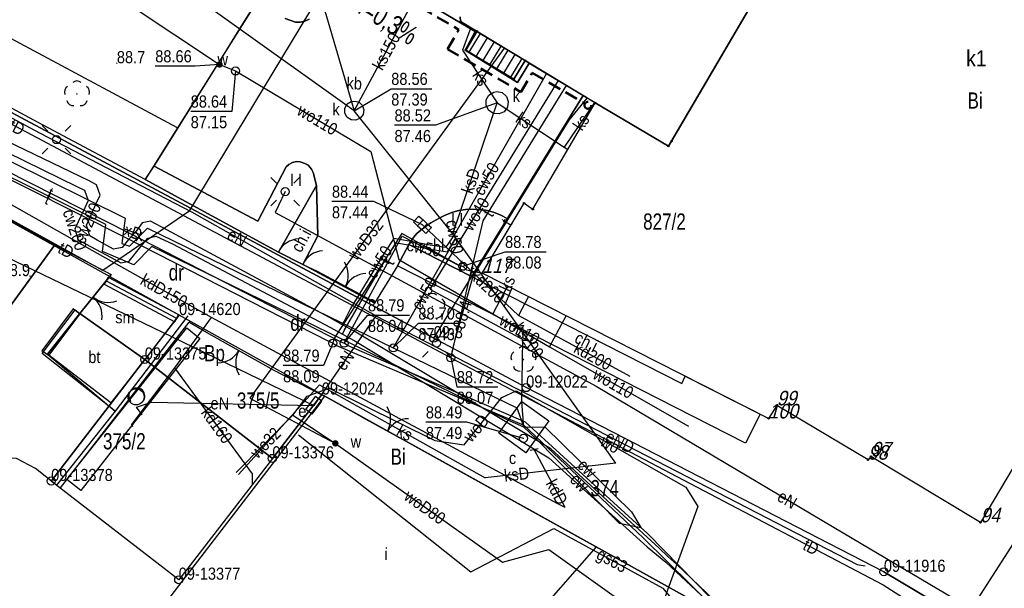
# Model space of a CAD drawing. Header units: metres. Extents: x 5550977 to 5551430, y 5960597 to 5960782.
# Tile 3 of 17: x 5551016 to 5551077, y 5960637 to 5960672. Entities that reach past the tile are written whole.
import ezdxf
from ezdxf.enums import TextEntityAlignment as Align

# ---------------------------------------------------------------- set-up
doc = ezdxf.new("R2010")
doc.units = ezdxf.units.M
doc.header["$MEASUREMENT"] = 0
doc.linetypes.add('1.0_0.5', pattern=[1.5, 1, -0.5])
doc.layers.get('0').update_dxf_attribs({"color": 8, "linetype": 'CONTINUOUS', "lineweight": 5})
for name, color, linetype in [('#PUNKTY', 8, 'CONTINUOUS'), ('202-punkt graniczny', 8, 'CONTINUOUS'), ('202-punkt graniczny-Atr103', 8, 'CONTINUOUS'), ('203-punkt graniczny', 8, 'CONTINUOUS'), ('203-punkt graniczny-Atr103', 8, 'CONTINUOUS'), ('210-oznaczenie konturu użytku gruntowego', 8, 'CONTINUOUS'), ('211-numer działki ewidencyjnej', 8, 'CONTINUOUS'), ('218-kontur użytku gruntowego', 8, 'CONTINUOUS'), ('219-działka ewidencyjna', 8, 'CONTINUOUS'), ('312-budynek ewidencyjny', 8, 'CONTINUOUS'), ('312-oznaczenie budynku ewidencyjnego-Atr117', 8, 'CONTINUOUS'), ('352-schody', 8, 'CONTINUOUS'), ('brama', 8, 'CONTINUOUS'), ('chodnik', 8, 'CONTINUOUS'), ('chodnik-Atr17', 8, 'CONTINUOUS'), ('drzewo liściaste', 8, 'CONTINUOUS'), ('furtka', 8, 'CONTINUOUS'), ('komora podziemna', 8, 'CONTINUOUS'), ('kratka ściekowa', 8, 'CONTINUOUS'), ('krawężnik', 8, 'CONTINUOUS'), ('latarnia', 8, 'CONTINUOUS'), ('obszar utwardzony', 8, 'CONTINUOUS'), ('obszar utwardzony-Atr17', 8, 'CONTINUOUS'), ('ogrodzenie trwałe', 8, 'CONTINUOUS'), ('pikieta naturalna', 8, 'CONTINUOUS'), ('pikieta naturalna-Atr2', 8, 'CONTINUOUS'), ('przewód ciepłowniczy', 8, 'CONTINUOUS'), ('przewód ciepłowniczy-Atr1', 8, 'CONTINUOUS'), ('przewód elektroenergetyczny podziemny', 8, 'CONTINUOUS'), ('przewód elektroenergetyczny podziemny-Atr1', 8, 'CONTINUOUS'), ('przewód gazowy', 8, 'CONTINUOUS'), ('przewód gazowy-Atr1', 8, 'CONTINUOUS'), ('przewód kanalizacyjny', 8, 'CONTINUOUS'), ('przewód kanalizacyjny-Atr1', 8, 'CONTINUOUS'), ('przewód niezidentyfikowany', 8, 'CONTINUOUS'), ('przewód niezidentyfikowany-Atr1', 8, 'CONTINUOUS'), ('przewód niezidentyfikowany-Atr17', 8, 'CONTINUOUS'), ('przewód telekomunikacyjny podziemny', 8, 'CONTINUOUS'), ('przewód telekomunikacyjny podziemny-Atr1', 8, 'CONTINUOUS'), ('przewód wodociągowy', 8, 'CONTINUOUS'), ('przewód wodociągowy-Atr1', 8, 'CONTINUOUS'), ('Punkt budynku', 8, 'CONTINUOUS'), ('Punkt budynku-Atr103', 8, 'CONTINUOUS'), ('punkt zmiany cech lub źródła danych o położeniu przewodu (sieć kanalizacyjna)', 8, 'CONTINUOUS'), ('rzedna', 8, 'CONTINUOUS'), ('rzedna-Atr2', 8, 'CONTINUOUS'), ('rzedna-Atr3', 8, 'CONTINUOUS'), ('studnia kanalizacyjna', 8, 'CONTINUOUS'), ('studnia kanalizacyjna-Atr17', 8, 'CONTINUOUS'), ('szafa elektroenergetyczna lub kontener', 8, 'CONTINUOUS'), ('szafa elektroenergetyczna lub kontener-Atr17', 8, 'CONTINUOUS'), ('trawnik', 8, 'CONTINUOUS'), ('właz do komory lub kanału - okrągły', 8, 'CONTINUOUS'), ('właz do komory lub kanału - okrągły-Atr17', 8, 'CONTINUOUS'), ('zadrzewienie  zakrzewienie', 8, 'CONTINUOUS'), ('zasuwa lub zawór', 8, 'CONTINUOUS'), ('zasuwa lub zawór-Atr17', 8, 'CONTINUOUS'), ('ściana oporowa (linia)', 8, 'CONTINUOUS'), ('śmietnik', 8, 'CONTINUOUS'), ('śmietnik-Atr17', 8, 'CONTINUOUS')]:
    doc.layers.add(name, color=color, linetype=linetype)
doc.layers.add('_drenaż', color=8, linetype='1.0_0.5', lineweight=50)
doc.styles.get("Standard").update_dxf_attribs({"font": 'Working1250', "width": 0.75})
doc.linetypes.add('otdn_500', pattern='A,5,0,[21,ksztalty.shx,S=0.5,R=0,X=0,Y=0]', length=5)

# ---------------------------------------------------------------- blocks, each defined once
blk = doc.blocks.new('202')
blk.add_circle((0, 0), 0.25)
blk = doc.blocks.new('203')
h = blk.add_hatch(color=256)
edge = h.paths.add_edge_path()
edge.add_arc((0, 0), 0.045, 0, 360)
blk = doc.blocks.new('PUNKTBUD')
blk.add_circle((0, 0), 0.045)
blk = doc.blocks.new('PW01')
h = blk.add_hatch(color=256)
edge = h.paths.add_edge_path()
edge.add_arc((0, 0), 0.045, 0, 360)
blk = doc.blocks.new('SM01')
for p, q in [((-0.53, 0.531), (-0.883, 0.884)), ((0.531, 0.531), (0.884, 0.884)), ((-0.53, -0.53), (-0.883, -0.883)), ((0.531, -0.53), (0.884, -0.883))]:
    blk.add_line(p, q)
blk.add_circle((0, 0), 0.25)
blk = doc.blocks.new('OP021')
h = blk.add_hatch(color=256)
edge = h.paths.add_edge_path()
edge.add_arc((0, 0), 0.05, 0, 360)
for centre, start, end in [((0, 0.4), 49.272, 130.728), ((-0.38, 0.124), 121.308, 202.548), ((0.38, 0.124), 337.452, 58.692), ((-0.235, -0.324), 193.221, 274.871), ((0.235, -0.324), 265.129, 346.779)]:
    blk.add_arc(centre, 0.4, start, end)
blk = doc.blocks.new('US25')
h = blk.add_hatch(color=256)
edge = h.paths.add_edge_path()
edge.add_arc((0, 0), 0.2, 0, 360)
blk = doc.blocks.new('US15')
blk.add_circle((0, 0), 0.25)
blk = doc.blocks.new('US18')
for p, q in [((-0.5, -0.25), (-0.5, 0.25)), ((-0.5, 0.25), (0.5, 0.25)), ((0.5, -0.25), (0.5, 0.25)), ((-0.5, -0.25), (0.5, -0.25))]:
    blk.add_line(p, q)
blk = doc.blocks.new('US05')
for p, q in [((-0.525, -0.25), (-0.525, 0.25)), ((-0.525, 0.25), (-0.175, 0.25)), ((-0.175, -0.25), (-0.175, 0.25)), ((-0.175, 0.25), (0.175, 0.25)), ((0.175, -0.25), (0.175, 0.25)), ((0.175, 0.25), (0.525, 0.25)), ((0.525, -0.25), (0.525, 0.25)), ((-0.525, -0.25), (-0.175, -0.25)), ((-0.175, -0.25), (0.175, -0.25)), ((0.175, -0.25), (0.525, -0.25))]:
    blk.add_line(p, q)
blk = doc.blocks.new('US22')
blk.add_circle((0, 0), 0.25)
blk = doc.blocks.new('XX_01')
blk.add_line((0, -0.25), (0, 0.25))
blk = doc.blocks.new('OK04')
blk.add_arc((1.5, 0.001), 1.5, 120, 180)
blk = doc.blocks.new('OK02')
for centre, start, end in [((-1.5, 0), 0, 60), ((1.5, 0), 120, 180)]:
    blk.add_arc(centre, 1.5, start, end)
blk = doc.blocks.new('TU04')
for p, q in [((0, 0), (0, 0.75)), ((0.5, 0), (0.5, 0.75))]:
    blk.add_line(p, q)
blk = doc.blocks.new('OTZK1')
blk.add_circle((0, 0), 0.5)
blk = doc.blocks.new('OTZK2')
blk.add_arc((0, 0), 0.5, 318.85, 221.162)

msp = doc.modelspace()

# ---------------------------------------------------------------- linework, layer by layer
at = {"layer": '218-kontur użytku gruntowego', "flags": 128}
for points in [[(5551042.01, 5960652.41), (5551000.77, 5960674.45)], [(5551026.24, 5960653.84), (5551024.12, 5960651.09)], [(5551035.08, 5960648.92), (5551026.24, 5960653.84)], [(5551047.74, 5960649.35), (5551042.01, 5960652.41)], [(5551018.32, 5960643.57), (5551024.12, 5960651.09)], [(5551024.12, 5960651.09), (5551032.02, 5960644.97)], [(5551069.89, 5960637.95), (5551047.74, 5960649.35)], [(5551032.02, 5960644.97), (5551035.08, 5960648.92)], [(5551035.08, 5960648.92), (5551067.82, 5960630.75)], [(5551026.22, 5960637.46), (5551018.32, 5960643.57)], [(5551077.65, 5960633.32), (5551069.89, 5960637.95)]]:
    msp.add_lwpolyline(points, dxfattribs=at)
at = {"layer": '218-kontur użytku gruntowego'}
msp.add_lwpolyline([(5551026.24, 5960653.84), (5550999.063, 5960668.91)], dxfattribs=at)
at = {"layer": '219-działka ewidencyjna', "flags": 128}
for points in [[(5551056.55, 5960664.3), (5551063.81, 5960676.7)], [(5551000.77, 5960674.45), (5551042.01, 5960652.41)], [(5551042.01, 5960652.41), (5551051.26, 5960667.43)], [(5551051.26, 5960667.43), (5551056.55, 5960664.3)], [(5551026.24, 5960653.84), (5551024.12, 5960651.09)], [(5551035.08, 5960648.92), (5551026.24, 5960653.84)], [(5551047.74, 5960649.35), (5551042.01, 5960652.41)], [(5551024.12, 5960651.09), (5551018.32, 5960643.57)], [(5551032.02, 5960644.97), (5551024.12, 5960651.09)], [(5551069.89, 5960637.95), (5551047.74, 5960649.35)], [(5551035.08, 5960648.92), (5551032.02, 5960644.97)], [(5551067.82, 5960630.75), (5551035.08, 5960648.92)], [(5551032.02, 5960644.97), (5551026.22, 5960637.46)], [(5551026.22, 5960637.46), (5551018.32, 5960643.57)], [(5551069.89, 5960637.95), (5551077.65, 5960633.32)]]:
    msp.add_lwpolyline(points, dxfattribs=at)
at = {"layer": '219-działka ewidencyjna'}
msp.add_lwpolyline([(5551026.24, 5960653.84), (5550999.063, 5960668.91)], dxfattribs=at)
at = {"layer": '312-budynek ewidencyjny', "flags": 128}
for points in [[(5551056.74, 5960664.61), (5551063.81, 5960676.7)], [(5551063.81, 5960676.7), (5551056.74, 5960664.61)], [(5551043.68, 5960672.01), (5551043.65, 5960672.29)], [(5551052.01, 5960666.97), (5551043.68, 5960672.01)], [(5551048.15, 5960660.39), (5551052.01, 5960666.97)], [(5551052.01, 5960666.97), (5551056.55, 5960664.3)], [(5551056.55, 5960664.3), (5551052.01, 5960666.97)], [(5551056.55, 5960664.3), (5551056.74, 5960664.61)], [(5551056.74, 5960664.61), (5551056.55, 5960664.3)], [(5551045.02, 5960656.44), (5551047.61, 5960660.77)], [(5551047.61, 5960660.77), (5551048.15, 5960660.39)], [(5551062.75, 5960647.44), (5551045.02, 5960656.44)], [(5551082.39, 5960651.98), (5551075.87, 5960641.01)], [(5551063.26, 5960648.25), (5551062.75, 5960647.44)], [(5551068.91, 5960644.89), (5551063.26, 5960648.25)], [(5551069.09, 5960645.09), (5551068.91, 5960644.89)], [(5551075.87, 5960641.01), (5551069.09, 5960645.09)]]:
    msp.add_lwpolyline(points, dxfattribs=at)
at = {"layer": '352-schody', "flags": 128}
msp.add_lwpolyline([(5551044.69, 5960671.4), (5551047.67, 5960669.6), (5551046.97, 5960668.44), (5551044, 5960670.24)], close=True, dxfattribs=at)
msp.add_lwpolyline([(5551044.69, 5960671.4), (5551047.67, 5960669.6), (5551046.97, 5960668.44), (5551044, 5960670.24)], close=True, dxfattribs=at)
for points in [[(5551044.214, 5960670.11), (5551044.914, 5960671.265)], [(5551044.641, 5960669.851), (5551045.342, 5960671.006)], [(5551045.069, 5960669.592), (5551045.77, 5960670.748)], [(5551045.497, 5960669.333), (5551046.197, 5960670.489)], [(5551045.924, 5960669.074), (5551046.625, 5960670.231)], [(5551046.352, 5960668.815), (5551047.053, 5960669.972)], [(5551046.779, 5960668.556), (5551047.481, 5960669.714)]]:
    msp.add_lwpolyline(points, dxfattribs=at)
at = {"layer": '_drenaż', "ltscale": 0.8}
for p, q in [((5551037.056, 5960675.313), (5551043.566, 5960671.502)), ((5551042.866, 5960670.308), (5551043.566, 5960671.502)), ((5551042.866, 5960670.308), (5551047.41, 5960667.647)), ((5551047.41, 5960667.647), (5551048.109, 5960668.841)), ((5551048.109, 5960668.841), (5551051.376, 5960666.929))]:
    msp.add_line(p, q, dxfattribs=at)
at = {"layer": '_drenaż'}
msp.add_circle((5551051.557, 5960666.823), 0.21, dxfattribs=at)
at = {"layer": 'brama', "flags": 128}
for points in [[(5551034.79, 5960656.55), (5551038.3, 5960654.68)], [(5551021.73, 5960655.97), (5551020.1, 5960653.93)], [(5551031.94, 5960650.52), (5551027.94, 5960652.77)], [(5551037.58, 5960647.53), (5551040.73, 5960645.78)]]:
    msp.add_lwpolyline(points, dxfattribs=at)
at = {"layer": 'chodnik', "flags": 128}
for points in [[(5551043.65, 5960672.29), (5551043.68, 5960672.01), (5551044.69, 5960671.4), (5551044, 5960670.24), (5551046.97, 5960668.44), (5551047.67, 5960669.6), (5551047.93, 5960669.44), (5551047.21, 5960668.24), (5551043.95, 5960670.23), (5551044.58, 5960671.4), (5551036.76, 5960676.03)], [(5551034.29, 5960672.16), (5551034.04, 5960672.04), (5551033.75, 5960671.96), (5551033.46, 5960671.96), (5551032.82, 5960672.2)]]:
    msp.add_lwpolyline(points, dxfattribs=at)
for points in [[(5551034.75, 5960661.87), (5551034.83, 5960658.75), (5551033.9, 5960656.97), (5551032.39, 5960657.74)], [(5551057.59, 5960650.06), (5551062.22, 5960647.71), (5551061.32, 5960645.91), (5551039.76, 5960656.89), (5551040.48, 5960658.21), (5551044.35, 5960656.23), (5551057.38, 5960649.61)]]:
    msp.add_lwpolyline(points, close=True, dxfattribs=at)
at = {"layer": 'furtka', "flags": 128}
for points in [[(5551032.39, 5960657.74), (5551033.9, 5960656.97)], [(5551033.9, 5960656.97), (5551034.79, 5960656.55)]]:
    msp.add_lwpolyline(points, dxfattribs=at)
at = {"layer": 'komora podziemna', "flags": 128}
msp.add_lwpolyline([(5551046.05, 5960646.53), (5551047.47, 5960648.5), (5551049.15, 5960647.29), (5551047.72, 5960645.32)], close=True, dxfattribs=at)
at = {"layer": 'krawężnik', "flags": 128}
msp.add_lwpolyline([(5551026.78, 5960653.79), (5551022.29, 5960647.9), (5551017.77, 5960651.47), (5551019.8, 5960654.17), (5551020.1, 5960653.93), (5551021.73, 5960655.97), (5551022.03, 5960656.36)], dxfattribs=at)
at = {"layer": 'obszar utwardzony', "flags": 128}
for points in [[(5551011.27, 5960688.47), (5551016.5, 5960685.26), (5551015.08, 5960683.07), (5551022.05, 5960678.86), (5551031.16, 5960673.38), (5551031.08, 5960673.26), (5551026.14, 5960665.42), (5551007.49, 5960675.43), (5551004.36, 5960677.12)], [(5551000.64, 5960668.09), (5551018.55, 5960658.18), (5551014.89, 5960653.2), (5551011.68, 5960655.53), (5550998.5, 5960665.25)], [(5551020.1, 5960653.93), (5551024.12, 5960651.09), (5551022.02, 5960648.4), (5551018.1, 5960651.43)]]:
    msp.add_lwpolyline(points, close=True, dxfattribs=at)
for points in [[(5551036.76, 5960676.03), (5551044.58, 5960671.4), (5551043.95, 5960670.23), (5551047.21, 5960668.24), (5551047.93, 5960669.44), (5551051.26, 5960667.43), (5551046.55, 5960659.82), (5551046.17, 5960660.03), (5551045.71, 5960660.22), (5551045.23, 5960660.34), (5551044.8, 5960660.38), (5551044.3, 5960660.4), (5551043.99, 5960660.38), (5551043.56, 5960660.31), (5551043.2, 5960660.21), (5551042.72, 5960660.02), (5551042.39, 5960659.86), (5551041.84, 5960659.54), (5551041.62, 5960659.4), (5551041.21, 5960659.1), (5551040.97, 5960658.88), (5551040.76, 5960658.64), (5551040.48, 5960658.21), (5551039.76, 5960656.89), (5551038.34, 5960654.58), (5551033.9, 5960656.97), (5551034.83, 5960658.75), (5551034.75, 5960661.87), (5551034.55, 5960662.67), (5551034.45, 5960662.87), (5551034.23, 5960663.11), (5551034.04, 5960663.23), (5551033.74, 5960663.33), (5551033.51, 5960663.35), (5551033.26, 5960663.29), (5551033.04, 5960663.17), (5551032.88, 5960663.02), (5551031.12, 5960659.66), (5551024.69, 5960663.05), (5551028.71, 5960669.45), (5551030.19, 5960671.86), (5551031.08, 5960673.26)], [(5551032.82, 5960672.2), (5551033.46, 5960671.96), (5551033.75, 5960671.96), (5551034.04, 5960672.04), (5551034.29, 5960672.16)]]:
    msp.add_lwpolyline(points, dxfattribs=at)
at = {"layer": 'obszar utwardzony'}
for points in [[(5550999.063, 5960632.302), (5551007.25, 5960643.1), (5551008.52, 5960644.76), (5551009.24, 5960645.65), (5551011.48, 5960648.61), (5551012.35, 5960649.75), (5551014.89, 5960653.2), (5551018.55, 5960658.18), (5551022.03, 5960656.36), (5551021.73, 5960655.97), (5551020.1, 5960653.93), (5551018.1, 5960651.43), (5551022.29, 5960647.9), (5551018.66, 5960643.32)], [(5551018.66, 5960643.32), (5551017.35, 5960644.35), (5551016.18, 5960644.96), (5551015.16, 5960645.01), (5551014.97, 5960644.82), (5551006.09, 5960632.98), (5551004.37, 5960630.7), (5551004.18, 5960630.24), (5551004.48, 5960629.52), (5551005.1, 5960628.84), (5551005.57, 5960628.42), (5551007.59, 5960626.9), (5550999.063, 5960615.67)], [(5551052.07, 5960639.49), (5551048.83, 5960635.81), (5551042.31, 5960626.76), (5551039.18, 5960629.29), (5551033.37, 5960633.9), (5551026.09, 5960628.09), (5551020.21, 5960620.41), (5551016.43, 5960615.79), (5551021.93, 5960611.4), (5551023.886, 5960609.956)]]:
    msp.add_lwpolyline(points, dxfattribs=at)
at = {"layer": 'ogrodzenie trwałe', "flags": 128}
for points in [[(5551024.15, 5960662.23), (5551017.52, 5960665.75), (5551006.03, 5960671.93), (5551000.42, 5960674.91), (5551001.82, 5960677.03), (5551006.36, 5960684.44), (5551010.69, 5960691.71)], [(5551031.08, 5960673.26), (5551026.14, 5960665.42), (5551024.15, 5960662.23)], [(5551024.15, 5960662.23), (5551032.39, 5960657.74)], [(5551027.94, 5960652.77), (5551026.84, 5960653.4), (5551018.88, 5960643.14)], [(5551031.94, 5960650.52), (5551035.24, 5960648.83)], [(5551037.58, 5960647.53), (5551035.24, 5960648.83), (5551026.2, 5960637.08), (5551021.04, 5960630.34), (5551018.3, 5960626.85), (5551011.14, 5960617.57)], [(5551078.08, 5960624.67), (5551067.82, 5960630.75), (5551040.73, 5960645.78)]]:
    msp.add_lwpolyline(points, dxfattribs=at)
at = {"layer": 'przewód ciepłowniczy'}
for points in [[(5550999.063, 5960671.649), (5551022.9, 5960659.83), (5551022.69, 5960658.28), (5551023.17, 5960658.1), (5551024.28, 5960659.21), (5551039.51, 5960651.81), (5551047.16, 5960648.1), (5551047.6, 5960646.91)], [(5551047.6, 5960646.91), (5551046.56, 5960647.35), (5551024.56, 5960658.08), (5551023.45, 5960656.94), (5551021.51, 5960657.78), (5551021.71, 5960659.45), (5550999.063, 5960670.648)], [(5551061.19, 5960634.47), (5551057.06, 5960638.41), (5551056.51, 5960638.89), (5551055.97, 5960639.41), (5551049.27, 5960645.56), (5551037.08, 5960652.84), (5551036.33, 5960653.26), (5551035.56, 5960653.68), (5551025.49, 5960659.12), (5551024.48, 5960659.66), (5551023.96, 5960659.55), (5551023.58, 5960659.03), (5551023.12, 5960658.51), (5551022.71, 5960658.02), (5551022.19, 5960657.91), (5551021.18, 5960658.48), (5551020.71, 5960658.75), (5551020.51, 5960659.4), (5551020.71, 5960659.85), (5551021.11, 5960660.75), (5551021.35, 5960661.27), (5551021.13, 5960661.9), (5551020.68, 5960662.15), (5551009.85, 5960667.35)], [(5551009.11, 5960667.09), (5551019.91, 5960661.8), (5551020.39, 5960661.57), (5551020.61, 5960660.94), (5551020.4, 5960660.47), (5551020, 5960659.61), (5551019.78, 5960659.15), (5551020, 5960658.49), (5551020.45, 5960658.25), (5551022.03, 5960657.41), (5551022.64, 5960657.07), (5551023.16, 5960657.17), (5551023.88, 5960658.09), (5551024.3, 5960658.61), (5551024.81, 5960658.72), (5551025.83, 5960658.24), (5551035.61, 5960653.08), (5551036.36, 5960652.66), (5551037.08, 5960652.26), (5551049.14, 5960645), (5551055.23, 5960639.49), (5551055.81, 5960639.02), (5551056.38, 5960638.55), (5551060.76, 5960634.46)]]:
    msp.add_lwpolyline(points, dxfattribs=at)
at = {"layer": 'przewód ciepłowniczy', "flags": 128}
for points in [[(5551049, 5960668.79), (5551043.29, 5960658.83)], [(5551043.29, 5960658.83), (5551042.75, 5960658.02), (5551041.8, 5960658.17), (5551040.49, 5960658.41), (5551039.54, 5960658.57), (5551038.99, 5960657.74), (5551036.86, 5960654.24), (5551036.46, 5960653.47), (5551036.33, 5960653.26)], [(5551043.29, 5960658.83), (5551043.34, 5960658.54)], [(5551036.36, 5960652.66), (5551036.47, 5960652.88), (5551036.92, 5960653.67), (5551039.14, 5960657.49), (5551039.71, 5960658.32), (5551040.68, 5960658.14), (5551041.8, 5960657.92), (5551042.86, 5960657.75), (5551043.34, 5960658.54)], [(5551043.34, 5960658.54), (5551039.51, 5960651.81)], [(5551047.6, 5960646.91), (5551048.89, 5960646.93), (5551054.25, 5960641.66), (5551054.83, 5960640.69)], [(5551047.6, 5960646.91), (5551048.36, 5960646.19), (5551053.5, 5960640.96), (5551054.83, 5960640.69)]]:
    msp.add_lwpolyline(points, dxfattribs=at)
at = {"layer": 'przewód elektroenergetyczny podziemny', "flags": 128}
for points in [[(5551032.81, 5960661.48), (5551032.2, 5960660.19), (5551052.08, 5960649.45), (5551067.37, 5960640.37), (5551075.31, 5960635.66), (5551079.81, 5960642.66), (5551088.79, 5960658.04), (5551089.95, 5960659.03), (5551091.32, 5960661.27), (5551096.88, 5960658.14), (5551104.04, 5960670.48), (5551102.53, 5960677.03), (5551099.83, 5960687.39), (5551094.68, 5960690.58)], [(5551038.42, 5960653.8), (5551027.03, 5960660.22), (5551017.62, 5960665.1), (5551000.64, 5960674.22)], [(5551038.42, 5960653.8), (5551034.59, 5960648.25)], [(5551038.42, 5960653.8), (5551068.23, 5960638.41), (5551068.72, 5960638.32)], [(5551023.95, 5960647.66), (5551023.6, 5960648.15), (5551024.53, 5960648.46), (5551034.59, 5960648.25)]]:
    msp.add_lwpolyline(points, dxfattribs=at)
at = {"layer": 'przewód elektroenergetyczny podziemny'}
msp.add_lwpolyline([(5550999.063, 5960666.2), (5551000.69, 5960665.64), (5551006.52, 5960662.14), (5551010.94, 5960659.65), (5551025.78, 5960652.51), (5551033.3, 5960648.87), (5551034.59, 5960648.25)], dxfattribs=at)
at = {"layer": 'przewód gazowy', "flags": 128}
msp.add_lwpolyline([(5551033.64, 5960646.43), (5551044.31, 5960637.95), (5551049.45, 5960640.64), (5551056.21, 5960636.93), (5551061.42, 5960630.64)], dxfattribs=at)
at = {"layer": 'przewód kanalizacyjny', "flags": 128}
for points in [[(5551037.09, 5960666.49), (5551013.62, 5960683.23)], [(5551033.87, 5960677.47), (5551037.09, 5960666.49)], [(5551037.09, 5960666.49), (5551041.05, 5960673.85)], [(5551044.31, 5960671.63), (5551043.8, 5960670.24), (5551045.94, 5960666.98)], [(5551050.16, 5960641.92), (5551049.7, 5960642.16), (5551028.26, 5960653.7), (5551020.87, 5960657.84), (5551004.14, 5960667.29), (5551003.88, 5960667.45)], [(5551043.2, 5960658.86), (5551045.94, 5960666.98)], [(5551045.94, 5960666.98), (5551050.1, 5960664.23)], [(5551051.97, 5960667), (5551050.1, 5960664.23)], [(5551053.28, 5960644.67), (5551046.37, 5960654.4), (5551043.2, 5960658.86), (5551037.09, 5960666.49)], [(5551050.1, 5960664.23), (5551050.32, 5960664.09)], [(5551047.27, 5960653.81), (5551041.31, 5960659.43)], [(5551046.84, 5960655.51), (5551046.37, 5960654.4)], [(5551047.88, 5960654.99), (5551047.27, 5960653.81)], [(5551025.99, 5960650.58), (5551028.26, 5960653.7)], [(5551054.17, 5960650.04), (5551047.27, 5960653.81)], [(5551023.38, 5960646.92), (5551023.32, 5960647.06), (5551025.99, 5960650.58)], [(5551030.78, 5960643.32), (5551030.78, 5960644.02), (5551025.99, 5960650.58)], [(5551029.93, 5960643.98), (5551034.93, 5960649.53), (5551045.19, 5960643.77)], [(5551050.16, 5960641.92), (5551048.23, 5960645.51)], [(5551053.28, 5960644.67), (5551045.19, 5960643.77)]]:
    msp.add_lwpolyline(points, dxfattribs=at)
at = {"layer": 'przewód niezidentyfikowany', "flags": 128}
msp.add_lwpolyline([(5551022.81, 5960659.19), (5551023.88, 5960658.81)], dxfattribs=at)
at = {"layer": 'przewód telekomunikacyjny podziemny'}
for points in [[(5551036.66, 5960676.49), (5551026.85, 5960660.26), (5551021.52, 5960656.59), (5551007.41, 5960664.39), (5550999.063, 5960668.844)], [(5551043.07, 5960651.19), (5551004.78, 5960671.53), (5551003.8, 5960670.31), (5550999.063, 5960667.295)]]:
    msp.add_lwpolyline(points, dxfattribs=at)
at = {"layer": 'przewód telekomunikacyjny podziemny', "flags": 128}
for points in [[(5551000.24, 5960670.78), (5551000.4, 5960670.36), (5551001.6, 5960669.83), (5551023.17, 5960658.91), (5551036.21, 5960652.21), (5551036.46, 5960652.1)], [(5551035.76, 5960652.1), (5551035.52, 5960652.2), (5551022.99, 5960658.61), (5551001.4, 5960669.45), (5551000.73, 5960669.79), (5551000.45, 5960669.86)], [(5551043.07, 5960651.19), (5551045.08, 5960659.68), (5551050.24, 5960668.04)], [(5551043.07, 5960651.19), (5551043.13, 5960651.42), (5551043.34, 5960652.33), (5551044.46, 5960656.25), (5551050.4, 5960665.9), (5551051.52, 5960667.27)], [(5551043.59, 5960656.91), (5551040.04, 5960658.89), (5551035.83, 5960652.38), (5551035.76, 5960652.1)], [(5551036.46, 5960652.1), (5551036.6, 5960652.35), (5551040.06, 5960658.72), (5551043.59, 5960656.91)], [(5551043.59, 5960656.91), (5551043.82, 5960656.86)], [(5551043.82, 5960656.86), (5551044.04, 5960656.65), (5551045.02, 5960656.44)], [(5551035.76, 5960652.1), (5551035.99, 5960651.95), (5551047.6, 5960647.03), (5551054.98, 5960640.05), (5551060.92, 5960634.19), (5551078.31, 5960616.31), (5551078.52, 5960616.18)], [(5551080.36, 5960617.02), (5551080.16, 5960617.12), (5551078.36, 5960617.36), (5551061.12, 5960634.34), (5551055.28, 5960640.29), (5551047.69, 5960647.21), (5551036.68, 5960651.96), (5551036.46, 5960652.1)], [(5551043.07, 5960651.19), (5551069.85, 5960637.14), (5551086.83, 5960626.3)]]:
    msp.add_lwpolyline(points, dxfattribs=at)
at = {"layer": 'przewód wodociągowy', "flags": 128}
for points in [[(5551005.8, 5960684.66), (5551009.3, 5960682.26), (5551028.75, 5960669.35), (5551029.74, 5960668.95), (5551038.12, 5960663.97), (5551039.86, 5960657.27), (5551045.67, 5960653.91)], [(5551046.38, 5960670.37), (5551030.62, 5960648.69), (5551035.92, 5960645.9)], [(5551049.72, 5960668.36), (5551041.77, 5960655.45), (5551047.54, 5960652.32)], [(5551046.59, 5960655.64), (5551045.67, 5960653.91)], [(5551045.67, 5960653.91), (5551049.18, 5960651.87)], [(5551049.18, 5960651.87), (5551050.22, 5960653.8)], [(5551047.6, 5960646.91), (5551047.47, 5960648.5), (5551047.54, 5960652.32)], [(5551049.18, 5960651.87), (5551057.79, 5960646.96)], [(5551033.29, 5960647.65), (5551034.17, 5960648.82), (5551035.53, 5960649.31), (5551042.08, 5960646.08), (5551043.9, 5960645.8), (5551046.24, 5960648.73), (5551047.11, 5960649.16)], [(5551047.11, 5960649.16), (5551057.62, 5960643.19), (5551058.37, 5960642), (5551054.6, 5960631.58)], [(5551029.78, 5960644.1), (5551033.29, 5960647.65)], [(5551033.29, 5960647.65), (5551035.92, 5960645.9)], [(5551035.92, 5960645.9), (5551046.27, 5960638.54), (5551049.15, 5960639.34), (5551056.65, 5960633.97), (5551054.82, 5960631.42)]]:
    msp.add_lwpolyline(points, dxfattribs=at)
at = {"layer": 'rzedna-Atr2', "flags": 128}
for points in [[(5551028.75, 5960669.35), (5551027.24, 5960669.25), (5551024.767, 5960669.25)], [(5551029.74, 5960668.95), (5551029.5, 5960666.45), (5551026.963, 5960666.45)], [(5551037.09, 5960666.49), (5551039.38, 5960667.85), (5551041.885, 5960667.85)], [(5551045.94, 5960666.98), (5551042.12, 5960665.59), (5551039.583, 5960665.59)], [(5551041.31, 5960659.43), (5551038.31, 5960660.87), (5551035.709, 5960660.87)], [(5551043.82, 5960656.86), (5551046.43, 5960657.76), (5551048.967, 5960657.76)], [(5551036.46, 5960652.1), (5551037.94, 5960653.84), (5551040.504, 5960653.84)], [(5551039.51, 5960651.81), (5551041.06, 5960653.33), (5551043.629, 5960653.33)], [(5551035.76, 5960652.1), (5551035.19, 5960650.72), (5551032.685, 5960650.72)], [(5551043.07, 5960651.19), (5551043.44, 5960649.39), (5551045.977, 5960649.39)], [(5551047.57, 5960646.21), (5551044.06, 5960647.21), (5551041.523, 5960647.21)]]:
    msp.add_lwpolyline(points, dxfattribs=at)
at = {"layer": 'studnia kanalizacyjna', "flags": 128}
for points in [[(5551046.26, 5960667.61), (5551046.51, 5960667.37), (5551046.63, 5960667.05), (5551046.58, 5960666.7), (5551046.37, 5960666.43), (5551046.06, 5960666.29), (5551045.71, 5960666.32), (5551045.42, 5960666.5), (5551045.26, 5960666.81), (5551045.26, 5960667.16), (5551045.43, 5960667.46), (5551045.73, 5960667.64), (5551045.92, 5960667.68)], [(5551037.37, 5960667.03), (5551037.58, 5960666.83), (5551037.69, 5960666.56), (5551037.64, 5960666.25), (5551037.46, 5960666.02), (5551037.19, 5960665.9), (5551036.9, 5960665.92), (5551036.64, 5960666.09), (5551036.5, 5960666.35), (5551036.51, 5960666.64), (5551036.66, 5960666.91), (5551036.9, 5960667.06), (5551037.07, 5960667.09)]]:
    msp.add_lwpolyline(points, close=True, dxfattribs=at)
at = {"layer": 'trawnik', "flags": 128}
for points in [[(5551034.55, 5960662.67), (5551034.75, 5960661.87), (5551032.39, 5960657.74), (5551024.15, 5960662.23), (5551024.69, 5960663.05), (5551031.12, 5960659.66), (5551032.88, 5960663.02), (5551033.04, 5960663.17), (5551033.26, 5960663.29), (5551033.51, 5960663.35), (5551033.74, 5960663.33), (5551034.04, 5960663.23), (5551034.23, 5960663.11), (5551034.45, 5960662.87)], [(5551046.17, 5960660.03), (5551046.55, 5960659.82), (5551044.35, 5960656.23), (5551040.48, 5960658.21), (5551040.76, 5960658.64), (5551040.97, 5960658.88), (5551041.21, 5960659.1), (5551041.62, 5960659.4), (5551041.84, 5960659.54), (5551042.39, 5960659.86), (5551042.72, 5960660.02), (5551043.2, 5960660.21), (5551043.56, 5960660.31), (5551043.99, 5960660.38), (5551044.3, 5960660.4), (5551044.8, 5960660.38), (5551045.23, 5960660.34), (5551045.71, 5960660.22)]]:
    msp.add_lwpolyline(points, close=True, dxfattribs=at)
at = {"layer": 'zadrzewienie  zakrzewienie', "flags": 128}
msp.add_lwpolyline([(5551026.72, 5960653.06), (5551027.52, 5960652.39), (5551020.15, 5960642.98), (5551019.29, 5960643.66)], close=True, dxfattribs=at)
at = {"layer": 'ściana oporowa (linia)', "color": 252, "linetype": 'Continuous'}
for p, q in [((5551021.73, 5960655.97), (5551021.613, 5960655.749)), ((5551021.847, 5960656.191), (5551021.73, 5960655.97)), ((5551019.89, 5960654.07), (5551019.69, 5960654.22)), ((5551020.09, 5960653.92), (5551019.89, 5960654.07)), ((5551026.09, 5960653.65), (5551025.973, 5960653.429)), ((5551026.207, 5960653.871), (5551026.09, 5960653.65)), ((5551017.95, 5960651.48), (5551017.75, 5960651.63)), ((5551018.15, 5960651.33), (5551017.95, 5960651.48))]:
    msp.add_line(p, q, dxfattribs=at)
at = {"layer": 'ściana oporowa (linia)', "color": 252}
for p, q in [((5551021.847, 5960656.191), (5551026.207, 5960653.871)), ((5551020.09, 5960653.92), (5551018.15, 5960651.33))]:
    msp.add_line(p, q, dxfattribs=at)
at = {"layer": 'ściana oporowa (linia)', "color": 252, "linetype": 'otdn_500'}
for p, q in [((5551021.613, 5960655.749), (5551025.973, 5960653.429)), ((5551019.69, 5960654.22), (5551017.75, 5960651.63))]:
    msp.add_line(p, q, dxfattribs=at)
at = {"layer": 'śmietnik', "flags": 128}
msp.add_lwpolyline([(5551021.73, 5960655.97), (5551026.09, 5960653.65), (5551024.12, 5960651.09), (5551020.1, 5960653.93)], close=True, dxfattribs=at)

# ---------------------------------------------------------------- block references
at = {"layer": '202-punkt graniczny'}
for p in [(5551042.01, 5960652.41), (5551024.12, 5960651.09), (5551047.74, 5960649.35), (5551032.02, 5960644.97), (5551018.32, 5960643.57), (5551069.89, 5960637.95), (5551026.22, 5960637.46)]:
    msp.add_blockref('202', p, dxfattribs=at)
at = {"layer": '203-punkt graniczny'}
for p in [(5551051.26, 5960667.43), (5551056.55, 5960664.3), (5551026.24, 5960653.84), (5551035.08, 5960648.92)]:
    msp.add_blockref('203', p, dxfattribs=at)
at = {"layer": 'brama'}
for p, rotation in [((5551036.545, 5960655.615), 331.953), ((5551020.915, 5960654.95), 231.374), ((5551029.94, 5960651.645), 150.642), ((5551039.155, 5960646.655), 330.945)]:
    msp.add_blockref('OK02', p, dxfattribs=dict(at, rotation=rotation))
at = {"layer": 'drzewo liściaste'}
for p in [(5551019.92, 5960667.53), (5551041.93, 5960654.37), (5551047.57, 5960651.09)]:
    msp.add_blockref('OP021', p, dxfattribs=at)
at = {"layer": 'furtka'}
for p, rotation in [((5551032.39, 5960657.74), 332.981), ((5551033.9, 5960656.97), 334.737)]:
    msp.add_blockref('OK04', p, dxfattribs=dict(at, rotation=rotation))
at = {"layer": 'komora podziemna'}
for p in [(5551029.74, 5960668.95), (5551043.82, 5960656.86), (5551035.76, 5960652.1), (5551036.46, 5960652.1), (5551039.51, 5960651.81)]:
    msp.add_blockref('US15', p, dxfattribs=at)
at = {"layer": 'komora podziemna', "rotation": 333.4349999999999}
msp.add_blockref('US15', (5551043.07, 5960651.19), dxfattribs=at)
at = {"layer": 'kratka ściekowa', "rotation": 317.2020000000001}
msp.add_blockref('US05', (5551041.31, 5960659.43), dxfattribs=at)
at = {"layer": 'latarnia'}
for p in [(5551018.65, 5960664.7), (5551032.81, 5960661.48), (5551042.19, 5960652.11)]:
    msp.add_blockref('SM01', p, dxfattribs=at)
at = {"layer": 'pikieta naturalna'}
for p in [(5551022.39, 5960669.43), (5551017.01, 5960656.25)]:
    msp.add_blockref('PW01', p, dxfattribs=at)
at = {"layer": 'Punkt budynku'}
for p in [(5551043.68, 5960672.01), (5551044.69, 5960671.4), (5551044, 5960670.24), (5551047.67, 5960669.6), (5551046.97, 5960668.44), (5551052.01, 5960666.97), (5551056.55, 5960664.3), (5551056.74, 5960664.61), (5551047.61, 5960660.77), (5551048.15, 5960660.39), (5551045.02, 5960656.44), (5551063.26, 5960648.25), (5551062.75, 5960647.44), (5551068.91, 5960644.89), (5551069.09, 5960645.09), (5551075.87, 5960641.01)]:
    msp.add_blockref('PUNKTBUD', p, dxfattribs=at)
at = {"layer": 'punkt zmiany cech lub źródła danych o położeniu przewodu (sieć kanalizacyjna)', "rotation": 101.197}
msp.add_blockref('XX_01', (5551048.23, 5960645.51), dxfattribs=at)
at = {"layer": 'rzedna'}
for p, rotation in [((5551028.75, 5960669.35), 237.265), ((5551041.31, 5960659.43), 317.2020000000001)]:
    msp.add_blockref('PW01', p, dxfattribs=dict(at, rotation=rotation))
for p in [(5551029.74, 5960668.95), (5551045.94, 5960666.98), (5551037.09, 5960666.49), (5551043.82, 5960656.86), (5551035.76, 5960652.1), (5551036.46, 5960652.1), (5551039.51, 5960651.81), (5551043.07, 5960651.19), (5551043.13, 5960651.42), (5551047.57, 5960646.21)]:
    msp.add_blockref('PW01', p, dxfattribs=at)
at = {"layer": 'szafa elektroenergetyczna lub kontener', "rotation": 53.39300000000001}
msp.add_blockref('US18', (5551034.59, 5960648.25), dxfattribs=at)
at = {"layer": 'trawnik'}
for p in [(5551033.249, 5960661.839), (5551043.225, 5960659.391), (5551042.079, 5960657.829)]:
    msp.add_blockref('TU04', p, dxfattribs=at)
at = {"layer": 'właz do komory lub kanału - okrągły'}
msp.add_blockref('US22', (5551047.57, 5960646.21), dxfattribs=at)
at = {"layer": 'zadrzewienie  zakrzewienie'}
for name, p in [('OTZK2', (5551023.625, 5960648.823)), ('OTZK2', (5551023.625, 5960648.823)), ('OTZK1', (5551023.58, 5960648.78)), ('OTZK1', (5551023.58, 5960648.78))]:
    msp.add_blockref(name, p, dxfattribs=at)
at = {"layer": 'zasuwa lub zawór', "rotation": 237.265}
msp.add_blockref('US25', (5551028.75, 5960669.35), dxfattribs=at)
at = {"layer": 'zasuwa lub zawór'}
msp.add_blockref('US25', (5551035.92, 5960645.9), dxfattribs=at)

# ---------------------------------------------------------------- texts
at = {"layer": '#PUNKTY', "ltscale": 0.8, "insert": (5551041.171, 5960671.515), "char_height": 1.2, "attachment_point": 3, "rotation": 327.65256}
msp.add_mtext('\\fArial|b0|i0;\\A1;i=0,3%', dxfattribs=at)
at = {"layer": '202-punkt graniczny-Atr103', "width": 0.9}
for s, p in [('09-8', (5551042.01, 5960652.41)), ('09-13375', (5551024.12, 5960651.09)), ('09-12022', (5551047.74, 5960649.35)), ('09-13376', (5551032.02, 5960644.97)), ('09-13378', (5551018.32, 5960643.57)), ('09-11916', (5551069.89, 5960637.95)), ('09-13377', (5551026.22, 5960637.46))]:
    msp.add_text(s, height=0.75, dxfattribs=at).set_placement(p)
at = {"layer": '203-punkt graniczny-Atr103', "width": 0.9}
for s, p in [('09-14620', (5551026.24, 5960653.84)), ('09-12024', (5551035.08, 5960648.92))]:
    msp.add_text(s, height=0.75, dxfattribs=at).set_placement(p)
at = {"layer": '210-oznaczenie konturu użytku gruntowego', "width": 0.79}
for s, p in [('Bi', (5551075.07, 5960666.62)), ('dr', (5551025.6, 5960655.98)), ('dr', (5551033.13, 5960652.86)), ('Bp', (5551027.79, 5960650.98)), ('Bi', (5551039.34, 5960644.58))]:
    msp.add_text(s, height=1, dxfattribs=at).set_placement(p)
at = {"layer": '211-numer działki ewidencyjnej', "width": 0.79}
msp.add_text('827/2', height=1, dxfattribs=at).set_placement((5551054.98, 5960659.13))
for s, p in [('375/5', (5551029.82, 5960649.05)), ('375/2', (5551021.53, 5960646.53)), ('374', (5551051.72, 5960643.63))]:
    msp.add_text(s, height=1, dxfattribs=at).set_placement(p, align=Align.TOP_LEFT)
at = {"layer": '312-oznaczenie budynku ewidencyjnego-Atr117', "width": 0.9}
msp.add_text('k1', height=1, dxfattribs=at).set_placement((5551075.62, 5960669.73), align=Align.MIDDLE_CENTER)
at = {"layer": 'chodnik-Atr17', "width": 0.9}
msp.add_text('ch.i', height=0.75, rotation=61.896, dxfattribs=at).set_placement((5551033.79, 5960658.45), align=Align.MIDDLE_CENTER)
msp.add_text('ch.i', height=0.75, rotation=-26.933, dxfattribs=at).set_placement((5551051.01, 5960652.85), align=Align.TOP_LEFT)
at = {"layer": 'obszar utwardzony-Atr17', "width": 0.9}
for s, rotation, p in [('kb', 358.476, (5551037.09, 5960668.18)), ('i', 358.173, (5551039.06, 5960639.05))]:
    msp.add_text(s, height=0.75, rotation=rotation, dxfattribs=at).set_placement(p, align=Align.MIDDLE_CENTER)
msp.add_text('bt', height=0.75, dxfattribs=at).set_placement((5551020.62, 5960650.87))
at = {"layer": 'pikieta naturalna-Atr2', "width": 0.9}
msp.add_text('88.7', height=0.75, dxfattribs=at).set_placement((5551022.39, 5960669.43))
msp.add_text('88.9', height=0.75, dxfattribs=at).set_placement((5551017.01, 5960656.25), align=Align.RIGHT)
at = {"layer": 'przewód ciepłowniczy-Atr1', "width": 0.9}
for s, rotation, p in [('cw50', 60.174, (5551045.261, 5960662.268)), ('cw200', 66.037, (5551020.569, 5960659.532)), ('cw200', 288.434, (5551019.789, 5960659.123)), ('cw50', 279.782, (5551043.315, 5960658.685)), ('cw50', 60.356, (5551041.425, 5960655.175)), ('cw', -44.515, (5551051.513, 5960644.351)), ('cw', -45.497, (5551051.039, 5960643.464))]:
    msp.add_text(s, height=0.75, rotation=rotation, dxfattribs=at).set_placement(p, align=Align.MIDDLE_CENTER)
for rotation, p in [(58.677, (5551038.07, 5960656.23)), (-10.513, (5551040.37, 5960658.2))]:
    msp.add_text('cw50', height=0.75, rotation=rotation, dxfattribs=at).set_placement(p, align=Align.MIDDLE_LEFT)
at = {"layer": 'przewód elektroenergetyczny podziemny-Atr1', "width": 0.9}
for rotation, p in [(-29.408, (5551029.33, 5960658.92)), (329.295, (5551063.41, 5960642.72))]:
    msp.add_text('eN', height=0.75, rotation=rotation, dxfattribs=at).set_placement(p, align=Align.MIDDLE_LEFT)
for s, rotation, p in [('eN', 55.391, (5551036.503, 5960651.023)), ('eN', -1.196, (5551028.769, 5960648.372)), ('eND', -27.306, (5551053.546, 5960645.991))]:
    msp.add_text(s, height=0.75, rotation=rotation, dxfattribs=at).set_placement(p, align=Align.MIDDLE_CENTER)
at = {"layer": 'przewód gazowy-Atr1', "width": 0.9}
msp.add_text('gs63', height=0.75, rotation=331.241, dxfattribs=at).set_placement((5551052.2, 5960639.13), align=Align.MIDDLE_LEFT)
at = {"layer": 'przewód kanalizacyjny-Atr1', "width": 0.9}
for s, rotation, p in [('ks150', 61.718, (5551039.07, 5960670.17)), ('kd160', -53.864, (5551028.588, 5960647.021))]:
    msp.add_text(s, height=0.75, rotation=rotation, dxfattribs=at).set_placement(p, align=Align.MIDDLE_CENTER)
for s, rotation, p in [('ks', -56.718, (5551044.68, 5960668.9)), ('ks', -33.467, (5551047.22, 5960666.13)), ('ks', 55.977, (5551050.89, 5960665.4)), ('ksD', 71.354, (5551044.06, 5960661.41)), ('kdD150', -29.258, (5551023.96, 5960656.11)), ('kd200', -43.318, (5551044.46, 5960656.46)), ('ks200', -54.618, (5551047.189, 5960653.247)), ('kd200', 331.348, (5551050.79, 5960651.89)), ('ks', 330.689, (5551039.83, 5960646.78)), ('ksD', 6.348, (5551046.37, 5960643.9)), ('kdD', -61.737, (5551049.26, 5960643.6))]:
    msp.add_text(s, height=0.75, rotation=rotation, dxfattribs=at).set_placement(p, align=Align.MIDDLE_LEFT)
msp.add_text('ks', height=0.75, rotation=65.556, dxfattribs=at).set_placement((5551046.72, 5960655.23))
at = {"layer": 'przewód niezidentyfikowany-Atr1', "width": 0.9}
msp.add_text('xD', height=0.75, rotation=-19.552, dxfattribs=at).set_placement((5551022.88, 5960659.16), align=Align.MIDDLE_LEFT)
at = {"layer": 'przewód niezidentyfikowany-Atr17', "width": 0.9}
msp.add_text('x', height=0.75, dxfattribs=at).set_placement((5551023.53, 5960659.15), align=Align.TOP_LEFT)
at = {"layer": 'przewód telekomunikacyjny podziemny-Atr1', "width": 0.9}
for s, rotation, p in [('tD', -27.978, (5551016.199, 5960665.464)), ('t', -26.66, (5551018.136, 5960661.047)), ('t', -26.851, (5551018.261, 5960661.395)), ('t', 58.316, (5551045.369, 5960660.148)), ('t', 58.386, (5551046.518, 5960659.594)), ('tD', -28.934, (5551019.241, 5960657.85)), ('t', 57.11, (5551038.96, 5960657.22)), ('t', 61.49, (5551039.208, 5960657.152)), ('t', 347.735, (5551043.705, 5960656.885)), ('t', -12.095, (5551044.381, 5960656.577)), ('tD', -27.684, (5551065.38, 5960639.485))]:
    msp.add_text(s, height=0.75, rotation=rotation, dxfattribs=at).set_placement(p, align=Align.MIDDLE_CENTER)
at = {"layer": 'przewód wodociągowy-Atr1', "width": 0.9}
for s, rotation, p in [('wo110', 329.278, (5551033.67, 5960666.61)), ('wo40', 58.375, (5551044.06, 5960659.17)), ('wo110', 329.835, (5551046.18, 5960653.61)), ('wo110', 330.305, (5551051.98, 5960650.27)), ('wo32', 45.328, (5551030.835, 5960645.166)), ('wo', 330.402, (5551052.44, 5960646.13))]:
    msp.add_text(s, height=0.75, rotation=rotation, dxfattribs=at).set_placement(p, align=Align.MIDDLE_LEFT)
for s, rotation, p in [('woD32', 412.364, (5551037.79, 5960658.51)), ('woD', 49.637, (5551044.64, 5960646.84)), ('woD80', -35.417, (5551041.471, 5960641.953))]:
    msp.add_text(s, height=0.75, rotation=rotation, dxfattribs=at).set_placement(p, align=Align.MIDDLE_CENTER)
at = {"layer": 'Punkt budynku-Atr103', "oblique": 15, "width": 0.9}
for s, p in [('117', (5551045.02, 5960656.44)), ('99', (5551063.26, 5960648.25)), ('100', (5551062.75, 5960647.44)), ('98', (5551068.91, 5960644.89)), ('97', (5551069.09, 5960645.09)), ('94', (5551075.87, 5960641.01))]:
    msp.add_text(s, height=0.9, dxfattribs=at).set_placement(p)
at = {"layer": 'rzedna-Atr2', "width": 0.9}
for s, p in [('88.66', (5551024.767, 5960669.258)), ('88.56', (5551039.38, 5960667.858)), ('88.64', (5551026.963, 5960666.458)), ('88.52', (5551039.583, 5960665.598)), ('88.44', (5551035.709, 5960660.878)), ('88.78', (5551046.43, 5960657.768)), ('88.79', (5551037.94, 5960653.848)), ('88.70', (5551041.06, 5960653.337)), ('88.79', (5551032.685, 5960650.728)), ('88.72', (5551043.44, 5960649.398)), ('88.49', (5551041.523, 5960647.218))]:
    msp.add_text(s, height=0.75, dxfattribs=at).set_placement(p, align=Align.BOTTOM_LEFT)
msp.add_text('88.4', height=0.75, rotation=74.055, dxfattribs=at).set_placement((5551043.54, 5960653.02), align=Align.MIDDLE_LEFT)
at = {"layer": 'rzedna-Atr3', "width": 0.9}
for s, p in [('87.39', (5551039.38, 5960666.583)), ('87.15', (5551026.963, 5960665.183)), ('87.46', (5551039.583, 5960664.323)), ('87.44', (5551035.709, 5960659.603)), ('88.08', (5551046.43, 5960656.493)), ('88.04', (5551037.94, 5960652.572)), ('87.43', (5551041.06, 5960652.062)), ('88.09', (5551032.685, 5960649.452)), ('88.07', (5551043.44, 5960648.123)), ('87.49', (5551041.523, 5960645.942))]:
    msp.add_text(s, height=0.75, dxfattribs=at).set_placement(p, align=Align.BOTTOM_LEFT)
at = {"layer": 'studnia kanalizacyjna-Atr17', "width": 0.9}
for p in [(5551046.9, 5960667.03), (5551035.74, 5960666.2)]:
    msp.add_text('k', height=0.75, dxfattribs=at).set_placement(p)
at = {"layer": 'szafa elektroenergetyczna lub kontener-Atr17', "width": 0.9}
msp.add_text('e', height=0.75, dxfattribs=at).set_placement((5551033.62, 5960647.53))
at = {"layer": 'właz do komory lub kanału - okrągły-Atr17', "width": 0.9}
msp.add_text('c', height=0.75, rotation=360, dxfattribs=at).set_placement((5551047.12, 5960644.62), align=Align.RIGHT)
at = {"layer": 'zasuwa lub zawór-Atr17', "width": 0.9}
msp.add_text('w', height=0.75, dxfattribs=at).set_placement((5551028.62, 5960669.29))
msp.add_text('w', height=0.75, rotation=360, dxfattribs=at).set_placement((5551037.52, 5960645.63), align=Align.RIGHT)
at = {"layer": 'śmietnik-Atr17', "width": 0.9}
msp.add_text('sm', height=0.75, dxfattribs=at).set_placement((5551022.29, 5960653.33))

doc.saveas('drawing.dxf')
